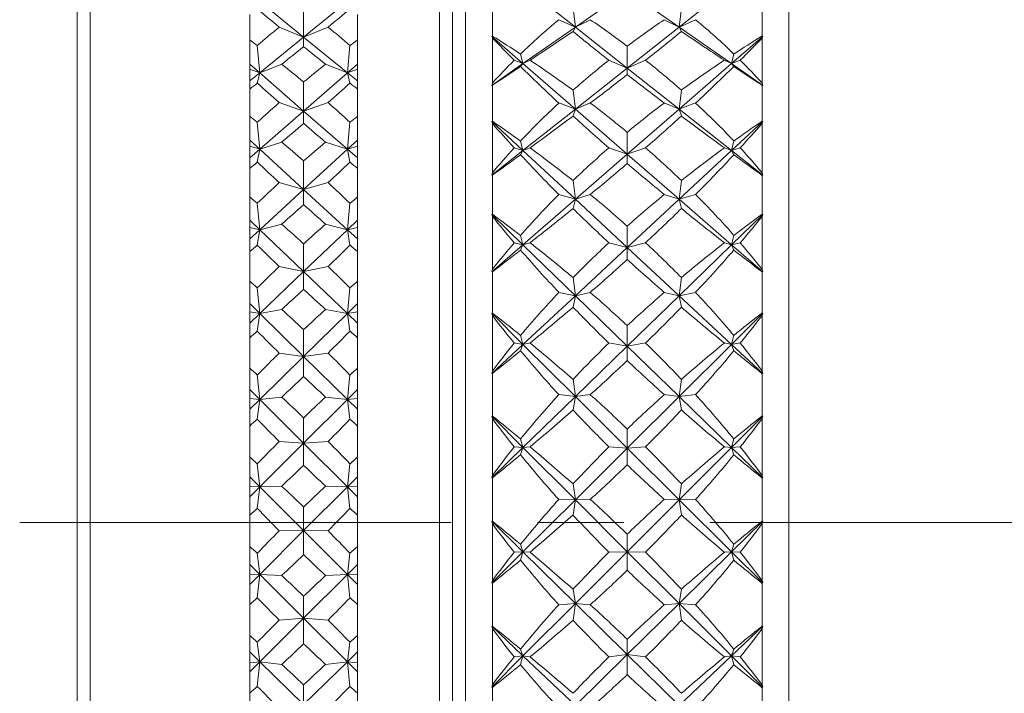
# Model space of a CAD drawing. Header units: inches. Extents: x 0.8 to 15.5, y 0.6 to 10.3.
# Tile 17 of 22: x 6.9 to 8, y 9.1 to 9.9. Entities that reach past the tile are written whole.
import ezdxf

# ---------------------------------------------------------------- set-up
doc = ezdxf.new("R2010")
doc.units = ezdxf.units.IN
doc.header["$MEASUREMENT"] = 0
doc.linetypes.add('CENTERX2', pattern=[0.8, 0.5, -0.1, 0.1, -0.1])
doc.layers.add('FORMAT', color=7, linetype='Continuous')

msp = doc.modelspace()

# ---------------------------------------------------------------- linework, layer by layer
at = {"color": 7, "linetype": 'Continuous', "lineweight": 15}
for p, q in [((7.7435, 10.2097), (7.7435, 8.4597)), ((7.3685, 8.491), (7.3685, 10.1785)), ((6.9335, 9.9597), (6.9335, 8.7097)), ((7.3385, 8.7097), (7.3385, 9.9597)), ((7.4351, 9.9568), (7.4959, 9.9088)), ((7.6161, 9.9088), (7.6769, 9.9568)), ((6.9185, 8.7247), (6.9185, 9.9447)), ((7.3535, 8.7247), (7.3535, 9.9447)), ((7.4959, 9.9088), (7.556, 9.9508)), ((7.556, 9.9508), (7.6161, 9.9088)), ((7.1302, 9.9387), (7.181, 9.8973)), ((7.2318, 9.9387), (7.181, 9.8973)), ((7.181, 9.8973), (7.181, 9.9313)), ((7.3998, 9.9359), (7.3998, 9.8985)), ((7.4959, 9.9088), (7.4932, 9.9307)), ((7.6161, 9.9088), (7.6188, 9.9307)), ((7.7123, 9.8985), (7.7123, 9.9359)), ((7.1185, 9.8941), (7.1185, 9.9235)), ((7.2435, 9.8941), (7.2435, 9.9235)), ((7.4959, 9.9088), (7.4768, 9.9174)), ((7.4959, 9.9088), (7.5132, 9.9174)), ((7.6161, 9.9088), (7.5988, 9.9174)), ((7.6161, 9.9088), (7.6352, 9.9174)), ((7.181, 9.8973), (7.1527, 9.9089)), ((7.181, 9.8973), (7.2093, 9.9089)), ((7.4351, 9.8665), (7.4959, 9.9088)), ((7.4959, 9.9088), (7.4932, 9.9039)), ((7.4959, 9.9088), (7.556, 9.8613)), ((7.556, 9.8613), (7.6161, 9.9088)), ((7.6161, 9.9088), (7.6188, 9.9039)), ((7.6161, 9.9088), (7.6769, 9.8665)), ((7.1185, 9.8941), (7.1185, 9.866)), ((7.1302, 9.8559), (7.181, 9.8973)), ((7.181, 9.8973), (7.181, 9.8861)), ((7.2318, 9.8559), (7.181, 9.8973)), ((7.2435, 9.8941), (7.2435, 9.866)), ((7.3998, 9.8985), (7.399, 9.8979)), ((7.399, 9.8979), (7.3998, 9.8963)), ((7.399, 9.8979), (7.4351, 9.8665)), ((7.3998, 9.8963), (7.3998, 9.8439)), ((7.6769, 9.8665), (7.713, 9.8979)), ((7.713, 9.8979), (7.7123, 9.8985)), ((7.7123, 9.8963), (7.713, 9.8979)), ((7.7123, 9.8439), (7.7123, 9.8963)), ((7.1273, 9.8876), (7.1302, 9.8559)), ((7.2318, 9.8559), (7.2347, 9.8876)), ((7.556, 9.8613), (7.556, 9.8868)), ((7.4351, 9.8665), (7.4324, 9.8777)), ((7.6769, 9.8665), (7.6796, 9.8777)), ((7.1185, 9.866), (7.1302, 9.8559)), ((7.1185, 9.866), (7.1185, 9.8601)), ((7.1302, 9.8559), (7.1185, 9.8601)), ((7.1185, 9.8601), (7.1185, 9.8464)), ((7.1302, 9.8559), (7.1556, 9.8659)), ((7.2064, 9.8659), (7.2318, 9.8559)), ((7.2435, 9.866), (7.2318, 9.8559)), ((7.2435, 9.8601), (7.2318, 9.8559)), ((7.2435, 9.866), (7.2435, 9.8601)), ((7.2435, 9.8601), (7.2435, 9.8464)), ((7.399, 9.8412), (7.4351, 9.8665)), ((7.4351, 9.8665), (7.4251, 9.8705)), ((7.4351, 9.8665), (7.4324, 9.8632)), ((7.4351, 9.8665), (7.4434, 9.8705)), ((7.4351, 9.8665), (7.4959, 9.8137)), ((7.4959, 9.8137), (7.556, 9.8613)), ((7.556, 9.8613), (7.5348, 9.8705)), ((7.556, 9.8613), (7.5772, 9.8705)), ((7.556, 9.8613), (7.556, 9.8538)), ((7.556, 9.8613), (7.6161, 9.8137)), ((7.6161, 9.8137), (7.6769, 9.8665)), ((7.6769, 9.8665), (7.6686, 9.8705)), ((7.6769, 9.8665), (7.6869, 9.8705)), ((7.6769, 9.8665), (7.6796, 9.8632)), ((7.6769, 9.8665), (7.713, 9.8412)), ((7.1185, 9.8464), (7.1302, 9.8559)), ((7.1273, 9.8438), (7.1302, 9.8559)), ((7.1302, 9.8559), (7.181, 9.8116)), ((7.2318, 9.8559), (7.181, 9.8116)), ((7.2318, 9.8559), (7.2347, 9.8438)), ((7.2435, 9.8464), (7.2318, 9.8559)), ((7.1185, 9.8464), (7.1185, 9.837)), ((7.1185, 9.8057), (7.1185, 9.837)), ((7.181, 9.8116), (7.181, 9.8454)), ((7.2435, 9.8464), (7.2435, 9.837)), ((7.2435, 9.8057), (7.2435, 9.837)), ((7.3998, 9.8439), (7.399, 9.8412)), ((7.399, 9.8412), (7.3998, 9.8416)), ((7.3998, 9.8416), (7.3998, 9.7998)), ((7.713, 9.8412), (7.7123, 9.8439)), ((7.7123, 9.7998), (7.7123, 9.8416)), ((7.7123, 9.8416), (7.713, 9.8412)), ((7.4959, 9.8137), (7.4932, 9.8358)), ((7.6161, 9.8137), (7.6188, 9.8358)), ((7.181, 9.8116), (7.1527, 9.8214)), ((7.181, 9.8116), (7.2093, 9.8214)), ((7.4959, 9.8137), (7.4768, 9.8209)), ((7.4959, 9.8137), (7.5132, 9.8209)), ((7.6161, 9.8137), (7.5988, 9.8209)), ((7.6161, 9.8137), (7.6352, 9.8209)), ((7.1185, 9.8057), (7.1185, 9.778)), ((7.1302, 9.7673), (7.181, 9.8116)), ((7.181, 9.8116), (7.181, 9.7971)), ((7.2318, 9.7673), (7.181, 9.8116)), ((7.2435, 9.8057), (7.2435, 9.778)), ((7.4351, 9.7657), (7.4959, 9.8137)), ((7.4959, 9.8137), (7.4932, 9.8059)), ((7.4959, 9.8137), (7.556, 9.7615)), ((7.556, 9.7615), (7.6161, 9.8137)), ((7.6161, 9.8137), (7.6188, 9.8059)), ((7.6161, 9.8137), (7.6769, 9.7657)), ((7.1273, 9.7987), (7.1302, 9.7673)), ((7.2318, 9.7673), (7.2347, 9.7987)), ((7.3998, 9.7998), (7.399, 9.7993)), ((7.399, 9.7993), (7.3998, 9.7974)), ((7.399, 9.7993), (7.4351, 9.7657)), ((7.3998, 9.7974), (7.3998, 9.7399)), ((7.6769, 9.7657), (7.713, 9.7993)), ((7.713, 9.7993), (7.7123, 9.7998)), ((7.7123, 9.7974), (7.713, 9.7993)), ((7.7123, 9.7399), (7.7123, 9.7974)), ((7.556, 9.7615), (7.556, 9.787)), ((7.1185, 9.778), (7.1302, 9.7673)), ((7.1185, 9.778), (7.1185, 9.7709)), ((7.1302, 9.7673), (7.1185, 9.7709)), ((7.1185, 9.7709), (7.1185, 9.7572)), ((7.1302, 9.7673), (7.1556, 9.7757)), ((7.2064, 9.7757), (7.2318, 9.7673)), ((7.2435, 9.778), (7.2318, 9.7673)), ((7.2435, 9.7709), (7.2318, 9.7673)), ((7.2435, 9.778), (7.2435, 9.7709)), ((7.2435, 9.7709), (7.2435, 9.7572)), ((7.4351, 9.7657), (7.4251, 9.769)), ((7.4351, 9.7657), (7.4324, 9.7769)), ((7.4351, 9.7657), (7.4434, 9.769)), ((7.556, 9.7615), (7.5348, 9.769)), ((7.556, 9.7615), (7.5772, 9.769)), ((7.6769, 9.7657), (7.6686, 9.769)), ((7.6769, 9.7657), (7.6796, 9.7769)), ((7.6769, 9.7657), (7.6869, 9.769)), ((7.1185, 9.7572), (7.1302, 9.7673)), ((7.1185, 9.7572), (7.1185, 9.7451)), ((7.1273, 9.7523), (7.1302, 9.7673)), ((7.1302, 9.7673), (7.181, 9.7207)), ((7.2318, 9.7673), (7.181, 9.7207)), ((7.2318, 9.7673), (7.2347, 9.7523)), ((7.2435, 9.7572), (7.2318, 9.7673)), ((7.2435, 9.7572), (7.2435, 9.7451)), ((7.399, 9.7371), (7.4351, 9.7657)), ((7.4351, 9.7657), (7.4324, 9.761)), ((7.4351, 9.7657), (7.4959, 9.7093)), ((7.4959, 9.7093), (7.556, 9.7615)), ((7.556, 9.7615), (7.556, 9.7507)), ((7.556, 9.7615), (7.6161, 9.7093)), ((7.6161, 9.7093), (7.6769, 9.7657)), ((7.6769, 9.7657), (7.6796, 9.761)), ((7.6769, 9.7657), (7.713, 9.7371)), ((7.181, 9.7207), (7.181, 9.754)), ((7.1185, 9.7121), (7.1185, 9.7451)), ((7.2435, 9.7121), (7.2435, 9.7451)), ((7.3998, 9.7399), (7.399, 9.7371)), ((7.399, 9.7371), (7.3998, 9.7374)), ((7.3998, 9.7374), (7.3998, 9.6922)), ((7.713, 9.7371), (7.7123, 9.7399)), ((7.7123, 9.6922), (7.7123, 9.7374)), ((7.7123, 9.7374), (7.713, 9.7371)), ((7.181, 9.7207), (7.1527, 9.7287)), ((7.181, 9.7207), (7.2093, 9.7287)), ((7.4959, 9.7093), (7.4932, 9.731)), ((7.6161, 9.7093), (7.6188, 9.731)), ((7.1185, 9.7121), (7.1185, 9.6852)), ((7.1302, 9.6741), (7.181, 9.7207)), ((7.181, 9.7207), (7.181, 9.7031)), ((7.2318, 9.6741), (7.181, 9.7207)), ((7.2435, 9.7121), (7.2435, 9.6852)), ((7.4959, 9.7093), (7.4768, 9.7149)), ((7.4959, 9.7093), (7.5132, 9.7149)), ((7.6161, 9.7093), (7.5988, 9.7149)), ((7.6161, 9.7093), (7.6352, 9.7149)), ((7.1302, 9.6741), (7.1273, 9.7048)), ((7.2347, 9.7048), (7.2318, 9.6741)), ((7.4351, 9.6566), (7.4959, 9.7093)), ((7.4959, 9.7093), (7.4932, 9.6986)), ((7.4959, 9.7093), (7.556, 9.6535)), ((7.556, 9.6535), (7.6161, 9.7093)), ((7.6161, 9.7093), (7.6188, 9.6986)), ((7.6161, 9.7093), (7.6769, 9.6566)), ((7.3998, 9.6922), (7.399, 9.6917)), ((7.399, 9.6917), (7.3998, 9.6895)), ((7.399, 9.6917), (7.4351, 9.6566)), ((7.3998, 9.6895), (7.3998, 9.628)), ((7.6769, 9.6566), (7.713, 9.6917)), ((7.713, 9.6917), (7.7123, 9.6922)), ((7.7123, 9.6895), (7.713, 9.6917)), ((7.7123, 9.628), (7.7123, 9.6895)), ((7.1185, 9.6852), (7.1302, 9.6741)), ((7.1185, 9.6852), (7.1185, 9.6768)), ((7.1556, 9.6806), (7.1302, 9.6741)), ((7.2318, 9.6741), (7.2064, 9.6806)), ((7.2435, 9.6852), (7.2318, 9.6741)), ((7.2435, 9.6852), (7.2435, 9.6768)), ((7.556, 9.6535), (7.556, 9.6783)), ((7.1185, 9.6768), (7.1302, 9.6741)), ((7.1185, 9.6768), (7.1185, 9.6634)), ((7.1185, 9.6634), (7.1302, 9.6741)), ((7.1302, 9.6741), (7.1273, 9.6562)), ((7.1302, 9.6741), (7.181, 9.6256)), ((7.2318, 9.6741), (7.181, 9.6256)), ((7.2318, 9.6741), (7.2435, 9.6768)), ((7.2347, 9.6562), (7.2318, 9.6741)), ((7.2435, 9.6634), (7.2318, 9.6741)), ((7.2435, 9.6768), (7.2435, 9.6634)), ((7.4351, 9.6566), (7.4324, 9.6675)), ((7.6769, 9.6566), (7.6796, 9.6675)), ((7.1185, 9.6634), (7.1185, 9.6487)), ((7.181, 9.6256), (7.181, 9.6579)), ((7.2435, 9.6634), (7.2435, 9.6487)), ((7.399, 9.6252), (7.4351, 9.6566)), ((7.4351, 9.6566), (7.4251, 9.659)), ((7.4351, 9.6566), (7.4324, 9.6505)), ((7.4351, 9.6566), (7.4434, 9.659)), ((7.4351, 9.6566), (7.4959, 9.5976)), ((7.556, 9.6535), (7.5348, 9.659)), ((7.556, 9.6535), (7.5772, 9.659)), ((7.6161, 9.5976), (7.6769, 9.6566)), ((7.6769, 9.6566), (7.6686, 9.659)), ((7.6769, 9.6566), (7.6869, 9.659)), ((7.6769, 9.6566), (7.6796, 9.6505)), ((7.6769, 9.6566), (7.713, 9.6252)), ((7.1185, 9.6143), (7.1185, 9.6487)), ((7.2435, 9.6143), (7.2435, 9.6487)), ((7.4959, 9.5976), (7.556, 9.6535)), ((7.556, 9.6535), (7.556, 9.6396)), ((7.556, 9.6535), (7.6161, 9.5976)), ((7.181, 9.6256), (7.1527, 9.6316)), ((7.181, 9.6256), (7.2093, 9.6316)), ((7.1302, 9.5771), (7.181, 9.6256)), ((7.2318, 9.5771), (7.181, 9.6256)), ((7.181, 9.6256), (7.181, 9.605)), ((7.3998, 9.628), (7.399, 9.6252)), ((7.399, 9.6252), (7.3998, 9.6253)), ((7.3998, 9.6253), (7.3998, 9.5775)), ((7.713, 9.6252), (7.7123, 9.628)), ((7.7123, 9.5775), (7.7123, 9.6253)), ((7.7123, 9.6253), (7.713, 9.6252)), ((7.1185, 9.6143), (7.1185, 9.5885)), ((7.2435, 9.6143), (7.2435, 9.5885)), ((7.4959, 9.5976), (7.4932, 9.6186)), ((7.6161, 9.5976), (7.6188, 9.6186)), ((7.1273, 9.6067), (7.1302, 9.5771)), ((7.2318, 9.5771), (7.2347, 9.6067)), ((7.4351, 9.5412), (7.4959, 9.5976)), ((7.4959, 9.5976), (7.4768, 9.6015)), ((7.4959, 9.5976), (7.4932, 9.5844)), ((7.4959, 9.5976), (7.5132, 9.6015)), ((7.4959, 9.5976), (7.556, 9.5392)), ((7.556, 9.5392), (7.6161, 9.5976)), ((7.6161, 9.5976), (7.5988, 9.6015)), ((7.6161, 9.5976), (7.6352, 9.6015)), ((7.6161, 9.5976), (7.6188, 9.5844)), ((7.6161, 9.5976), (7.6769, 9.5412)), ((7.1185, 9.5885), (7.1302, 9.5771)), ((7.1185, 9.5885), (7.1185, 9.5791)), ((7.2435, 9.5885), (7.2318, 9.5771)), ((7.2435, 9.5885), (7.2435, 9.5791)), ((7.1302, 9.5771), (7.1185, 9.5791)), ((7.1185, 9.5791), (7.1185, 9.5659)), ((7.1185, 9.5659), (7.1302, 9.5771)), ((7.1273, 9.5565), (7.1302, 9.5771)), ((7.1302, 9.5771), (7.1556, 9.5817)), ((7.1302, 9.5771), (7.181, 9.5272)), ((7.2318, 9.5771), (7.181, 9.5272)), ((7.2064, 9.5817), (7.2318, 9.5771)), ((7.2435, 9.5791), (7.2318, 9.5771)), ((7.2318, 9.5771), (7.2347, 9.5565)), ((7.2435, 9.5659), (7.2318, 9.5771)), ((7.2435, 9.5791), (7.2435, 9.5659)), ((7.3998, 9.5775), (7.399, 9.5772)), ((7.399, 9.5772), (7.3998, 9.5748)), ((7.399, 9.5772), (7.4351, 9.5412)), ((7.3998, 9.5748), (7.3998, 9.5105)), ((7.6769, 9.5412), (7.713, 9.5772)), ((7.713, 9.5772), (7.7123, 9.5775)), ((7.7123, 9.5748), (7.713, 9.5772)), ((7.7123, 9.5105), (7.7123, 9.5748)), ((7.1185, 9.5659), (7.1185, 9.5488)), ((7.2435, 9.5659), (7.2435, 9.5488)), ((7.556, 9.5392), (7.556, 9.563)), ((7.181, 9.5272), (7.181, 9.5583)), ((7.4351, 9.5412), (7.4324, 9.5517)), ((7.6769, 9.5412), (7.6796, 9.5517)), ((7.1185, 9.5135), (7.1185, 9.5488)), ((7.2435, 9.5135), (7.2435, 9.5488)), ((7.399, 9.5076), (7.4351, 9.5412)), ((7.4351, 9.5412), (7.4251, 9.5428)), ((7.4351, 9.5412), (7.4324, 9.5338)), ((7.4351, 9.5412), (7.4434, 9.5428)), ((7.4351, 9.5412), (7.4959, 9.4808)), ((7.556, 9.5392), (7.5348, 9.5428)), ((7.556, 9.5392), (7.5772, 9.5428)), ((7.6161, 9.4808), (7.6769, 9.5412)), ((7.6769, 9.5412), (7.6686, 9.5428)), ((7.6769, 9.5412), (7.6869, 9.5428)), ((7.6769, 9.5412), (7.6796, 9.5338)), ((7.6769, 9.5412), (7.713, 9.5076)), ((7.181, 9.5272), (7.1527, 9.5312)), ((7.181, 9.5272), (7.2093, 9.5312)), ((7.4959, 9.4808), (7.556, 9.5392)), ((7.556, 9.5392), (7.556, 9.5224)), ((7.556, 9.5392), (7.6161, 9.4808)), ((7.1302, 9.4774), (7.181, 9.5272)), ((7.2318, 9.4774), (7.181, 9.5272)), ((7.181, 9.5272), (7.181, 9.504)), ((7.1185, 9.5135), (7.1185, 9.489)), ((7.1273, 9.5058), (7.1302, 9.4774)), ((7.2318, 9.4774), (7.2347, 9.5058)), ((7.2435, 9.5135), (7.2435, 9.489)), ((7.3998, 9.5105), (7.399, 9.5076)), ((7.399, 9.5076), (7.3998, 9.5076)), ((7.3998, 9.5076), (7.3998, 9.4582)), ((7.713, 9.5076), (7.7123, 9.5105)), ((7.7123, 9.4582), (7.7123, 9.5076)), ((7.7123, 9.5076), (7.713, 9.5076)), ((7.4959, 9.4808), (7.4932, 9.5007)), ((7.6161, 9.4808), (7.6188, 9.5007)), ((7.1185, 9.489), (7.1302, 9.4774)), ((7.1185, 9.489), (7.1185, 9.4786)), ((7.2435, 9.489), (7.2318, 9.4774)), ((7.2435, 9.489), (7.2435, 9.4786)), ((7.4959, 9.4808), (7.4768, 9.483)), ((7.4959, 9.4808), (7.5132, 9.483)), ((7.6161, 9.4808), (7.5988, 9.483)), ((7.6161, 9.4808), (7.6352, 9.483)), ((7.1302, 9.4774), (7.1185, 9.4786)), ((7.1185, 9.4786), (7.1185, 9.466)), ((7.1185, 9.466), (7.1302, 9.4774)), ((7.1273, 9.4545), (7.1302, 9.4774)), ((7.1302, 9.4774), (7.1556, 9.4802)), ((7.1302, 9.4774), (7.181, 9.4268)), ((7.2318, 9.4774), (7.181, 9.4268)), ((7.2064, 9.4802), (7.2318, 9.4774)), ((7.2435, 9.4786), (7.2318, 9.4774)), ((7.2318, 9.4774), (7.2347, 9.4545)), ((7.2435, 9.466), (7.2318, 9.4774)), ((7.2435, 9.4786), (7.2435, 9.466)), ((7.4351, 9.4218), (7.4959, 9.4808)), ((7.4959, 9.4808), (7.4932, 9.4652)), ((7.4959, 9.4808), (7.556, 9.421)), ((7.556, 9.421), (7.6161, 9.4808)), ((7.6161, 9.4808), (7.6188, 9.4652)), ((7.6161, 9.4808), (7.6769, 9.4218)), ((7.1185, 9.466), (7.1185, 9.4466)), ((7.2435, 9.466), (7.2435, 9.4466)), ((7.181, 9.4268), (7.181, 9.4563)), ((7.3998, 9.4582), (7.399, 9.4579)), ((7.399, 9.4579), (7.3998, 9.4553)), ((7.399, 9.4579), (7.4351, 9.4218)), ((7.3998, 9.4553), (7.3998, 9.3895)), ((7.6769, 9.4218), (7.713, 9.4579)), ((7.713, 9.4579), (7.7123, 9.4582)), ((7.7123, 9.4553), (7.713, 9.4579)), ((7.7123, 9.3895), (7.7123, 9.4553)), ((7.1185, 9.4108), (7.1185, 9.4466)), ((7.2435, 9.4108), (7.2435, 9.4466)), ((7.556, 9.421), (7.556, 9.4432)), ((7.1302, 9.3762), (7.181, 9.4268)), ((7.181, 9.4268), (7.1527, 9.4287)), ((7.181, 9.4268), (7.2093, 9.4287)), ((7.2318, 9.3762), (7.181, 9.4268)), ((7.181, 9.4268), (7.181, 9.4011)), ((7.4351, 9.4218), (7.4324, 9.4316)), ((7.6769, 9.4218), (7.6796, 9.4316)), ((7.399, 9.3867), (7.4351, 9.4218)), ((7.4351, 9.4218), (7.4251, 9.4225)), ((7.4351, 9.4218), (7.4324, 9.4133)), ((7.4351, 9.4218), (7.4434, 9.4225)), ((7.4351, 9.4218), (7.4959, 9.3611)), ((7.4959, 9.3611), (7.556, 9.421)), ((7.556, 9.421), (7.5348, 9.4225)), ((7.556, 9.421), (7.5772, 9.4225)), ((7.556, 9.421), (7.556, 9.4017)), ((7.556, 9.421), (7.6161, 9.3611)), ((7.6161, 9.3611), (7.6769, 9.4218)), ((7.6769, 9.4218), (7.6686, 9.4225)), ((7.6769, 9.4218), (7.6869, 9.4225)), ((7.6769, 9.4218), (7.6796, 9.4133)), ((7.6769, 9.4218), (7.713, 9.3867)), ((7.1185, 9.4108), (7.1185, 9.3879)), ((7.2435, 9.4108), (7.2435, 9.3879)), ((7.1273, 9.4029), (7.1302, 9.3762)), ((7.2318, 9.3762), (7.2347, 9.4029)), ((7.1185, 9.3879), (7.1302, 9.3762)), ((7.1185, 9.3879), (7.1185, 9.3765)), ((7.2435, 9.3879), (7.2318, 9.3762)), ((7.2435, 9.3879), (7.2435, 9.3765)), ((7.3998, 9.3895), (7.399, 9.3867)), ((7.399, 9.3867), (7.3998, 9.3866)), ((7.3998, 9.3866), (7.3998, 9.3364)), ((7.713, 9.3867), (7.7123, 9.3895)), ((7.7123, 9.3866), (7.713, 9.3867)), ((7.7123, 9.3364), (7.7123, 9.3866)), ((7.1302, 9.3762), (7.1185, 9.3765)), ((7.1185, 9.3765), (7.1185, 9.3646)), ((7.1185, 9.3646), (7.1302, 9.3762)), ((7.1273, 9.3511), (7.1302, 9.3762)), ((7.1302, 9.3762), (7.1556, 9.377)), ((7.1302, 9.3762), (7.181, 9.3254)), ((7.2318, 9.3762), (7.181, 9.3254)), ((7.2064, 9.377), (7.2318, 9.3762)), ((7.2435, 9.3765), (7.2318, 9.3762)), ((7.2318, 9.3762), (7.2347, 9.3511)), ((7.2435, 9.3646), (7.2318, 9.3762)), ((7.2435, 9.3765), (7.2435, 9.3646)), ((7.4959, 9.3611), (7.4932, 9.3795)), ((7.6161, 9.3611), (7.6188, 9.3795)), ((7.1185, 9.3646), (7.1185, 9.3432)), ((7.2435, 9.3646), (7.2435, 9.3432)), ((7.4351, 9.3007), (7.4959, 9.3611)), ((7.4959, 9.3611), (7.4768, 9.3615)), ((7.4959, 9.3611), (7.4932, 9.3435)), ((7.4959, 9.3611), (7.5132, 9.3615)), ((7.4959, 9.3611), (7.556, 9.301)), ((7.556, 9.301), (7.6161, 9.3611)), ((7.6161, 9.3611), (7.5988, 9.3615)), ((7.6161, 9.3611), (7.6352, 9.3615)), ((7.6161, 9.3611), (7.6769, 9.3007)), ((7.6161, 9.3611), (7.6188, 9.3435)), ((7.181, 9.3254), (7.181, 9.3529)), ((7.1185, 9.3072), (7.1185, 9.3432)), ((7.2435, 9.3072), (7.2435, 9.3432)), ((7.3998, 9.3364), (7.399, 9.3363)), ((7.399, 9.3363), (7.3998, 9.3335)), ((7.399, 9.3363), (7.4351, 9.3007)), ((7.6769, 9.3007), (7.713, 9.3363)), ((7.713, 9.3363), (7.7123, 9.3364)), ((7.7123, 9.3335), (7.713, 9.3363)), ((7.1302, 9.2745), (7.181, 9.3254)), ((7.181, 9.3254), (7.1527, 9.3252)), ((7.2318, 9.2745), (7.181, 9.3254)), ((7.181, 9.3254), (7.2093, 9.3252)), ((7.181, 9.3254), (7.181, 9.2975)), ((7.3998, 9.3335), (7.3998, 9.2674)), ((7.7123, 9.2674), (7.7123, 9.3335)), ((7.556, 9.301), (7.556, 9.3213)), ((7.1185, 9.3072), (7.1185, 9.2861)), ((7.2435, 9.3072), (7.2435, 9.2861)), ((7.399, 9.2647), (7.4351, 9.3007)), ((7.4351, 9.3007), (7.4251, 9.3004)), ((7.4351, 9.3007), (7.4324, 9.3096)), ((7.4351, 9.3007), (7.4324, 9.2913)), ((7.4351, 9.3007), (7.4434, 9.3004)), ((7.4351, 9.3007), (7.4959, 9.2409)), ((7.4959, 9.2409), (7.556, 9.301)), ((7.556, 9.301), (7.5348, 9.3004)), ((7.556, 9.301), (7.5772, 9.3004)), ((7.556, 9.301), (7.6161, 9.2409)), ((7.556, 9.301), (7.556, 9.2796)), ((7.6161, 9.2409), (7.6769, 9.3007)), ((7.6769, 9.3007), (7.6686, 9.3004)), ((7.6769, 9.3007), (7.6796, 9.3096)), ((7.6769, 9.3007), (7.6869, 9.3004)), ((7.6769, 9.3007), (7.713, 9.2647)), ((7.6769, 9.3007), (7.6796, 9.2913)), ((7.1273, 9.2993), (7.1302, 9.2745)), ((7.2318, 9.2745), (7.2347, 9.2993)), ((7.1185, 9.2861), (7.1302, 9.2745)), ((7.1185, 9.2861), (7.1185, 9.2741)), ((7.2435, 9.2861), (7.2318, 9.2745)), ((7.2435, 9.2861), (7.2435, 9.2741)), ((7.1185, 9.2629), (7.1302, 9.2745)), ((7.1302, 9.2745), (7.1185, 9.2741)), ((7.1185, 9.2741), (7.1185, 9.2629)), ((7.1273, 9.2475), (7.1302, 9.2745)), ((7.1302, 9.2745), (7.181, 9.224)), ((7.1302, 9.2745), (7.1556, 9.2734)), ((7.2318, 9.2745), (7.181, 9.224)), ((7.2064, 9.2734), (7.2318, 9.2745)), ((7.2318, 9.2745), (7.2347, 9.2475)), ((7.2435, 9.2629), (7.2318, 9.2745)), ((7.2435, 9.2741), (7.2318, 9.2745)), ((7.2435, 9.2741), (7.2435, 9.2629)), ((7.3998, 9.2674), (7.399, 9.2647)), ((7.713, 9.2647), (7.7123, 9.2674)), ((7.1185, 9.2629), (7.1185, 9.2397)), ((7.2435, 9.2629), (7.2435, 9.2397)), ((7.399, 9.2647), (7.3998, 9.2645)), ((7.3998, 9.2645), (7.3998, 9.2146)), ((7.4959, 9.2409), (7.4932, 9.2574)), ((7.6161, 9.2409), (7.6188, 9.2574)), ((7.7123, 9.2645), (7.713, 9.2647)), ((7.7123, 9.2146), (7.7123, 9.2645)), ((7.181, 9.224), (7.181, 9.2494)), ((7.1185, 9.2039), (7.1185, 9.2397)), ((7.2435, 9.2039), (7.2435, 9.2397)), ((7.4351, 9.1803), (7.4959, 9.2409)), ((7.4959, 9.2409), (7.4768, 9.2395)), ((7.4959, 9.2409), (7.4932, 9.2217)), ((7.4959, 9.2409), (7.5132, 9.2395)), ((7.4959, 9.2409), (7.556, 9.1818)), ((7.556, 9.1818), (7.6161, 9.2409)), ((7.6161, 9.2409), (7.5988, 9.2395)), ((7.6161, 9.2409), (7.6352, 9.2395)), ((7.6161, 9.2409), (7.6769, 9.1803)), ((7.6161, 9.2409), (7.6188, 9.2217)), ((7.1302, 9.1735), (7.181, 9.224)), ((7.181, 9.224), (7.1527, 9.2218)), ((7.2318, 9.1735), (7.181, 9.224)), ((7.181, 9.224), (7.2093, 9.2218)), ((7.181, 9.224), (7.181, 9.1942)), ((7.3998, 9.2146), (7.399, 9.2146)), ((7.399, 9.2146), (7.3998, 9.2118)), ((7.399, 9.2146), (7.4351, 9.1803)), ((7.3998, 9.2118), (7.3998, 9.1466)), ((7.6769, 9.1803), (7.713, 9.2146)), ((7.7123, 9.2118), (7.713, 9.2146)), ((7.713, 9.2146), (7.7123, 9.2146)), ((7.7123, 9.1466), (7.7123, 9.2118)), ((7.1185, 9.2039), (7.1185, 9.1849)), ((7.2435, 9.2039), (7.2435, 9.1849)), ((7.556, 9.1818), (7.556, 9.1997)), ((7.1273, 9.1961), (7.1302, 9.1735)), ((7.2318, 9.1735), (7.2347, 9.1961)), ((7.4351, 9.1803), (7.4324, 9.1881)), ((7.6769, 9.1803), (7.6796, 9.1881)), ((7.1185, 9.1849), (7.1302, 9.1735)), ((7.1185, 9.1849), (7.1185, 9.1722)), ((7.2435, 9.1849), (7.2318, 9.1735)), ((7.2435, 9.1849), (7.2435, 9.1722)), ((7.399, 9.1441), (7.4351, 9.1803)), ((7.4351, 9.1803), (7.4251, 9.1791)), ((7.4351, 9.1803), (7.4324, 9.1701)), ((7.4351, 9.1803), (7.4434, 9.1791)), ((7.4351, 9.1803), (7.4959, 9.1226)), ((7.4959, 9.1226), (7.556, 9.1818)), ((7.556, 9.1818), (7.5348, 9.1791)), ((7.556, 9.1818), (7.5772, 9.1791)), ((7.556, 9.1818), (7.6161, 9.1226)), ((7.556, 9.1818), (7.556, 9.1586)), ((7.6161, 9.1226), (7.6769, 9.1803)), ((7.6769, 9.1803), (7.6686, 9.1791)), ((7.6769, 9.1803), (7.6869, 9.1791)), ((7.6769, 9.1803), (7.713, 9.1441)), ((7.6769, 9.1803), (7.6796, 9.1701)), ((7.1185, 9.1619), (7.1302, 9.1735)), ((7.1302, 9.1735), (7.1185, 9.1722)), ((7.1185, 9.1722), (7.1185, 9.1619)), ((7.1273, 9.1449), (7.1302, 9.1735)), ((7.1302, 9.1735), (7.181, 9.1239)), ((7.1302, 9.1735), (7.1556, 9.1704)), ((7.2318, 9.1735), (7.181, 9.1239)), ((7.2064, 9.1704), (7.2318, 9.1735)), ((7.2318, 9.1735), (7.2347, 9.1449)), ((7.2435, 9.1619), (7.2318, 9.1735)), ((7.2435, 9.1722), (7.2318, 9.1735)), ((7.2435, 9.1722), (7.2435, 9.1619)), ((7.1185, 9.1619), (7.1185, 9.1372)), ((7.2435, 9.1619), (7.2435, 9.1372)), ((7.181, 9.1239), (7.181, 9.1467)), ((7.3998, 9.1466), (7.399, 9.1441)), ((7.399, 9.1441), (7.3998, 9.1438)), ((7.3998, 9.1438), (7.3998, 9.0952)), ((7.713, 9.1441), (7.7123, 9.1466)), ((7.7123, 9.1438), (7.713, 9.1441)), ((7.7123, 9.0952), (7.7123, 9.1438)), ((7.1185, 9.102), (7.1185, 9.1372)), ((7.2435, 9.102), (7.2435, 9.1372))]:
    msp.add_line(p, q, dxfattribs=at)
for centre, major_axis, ratio, start_param, end_param in [((8.5528, 9.3347), (1.709, -0.958), 0.146089, 3.812608, 3.838781), ((5.8092, 9.3347), (1.709, 0.958), 0.146089, 5.585997, 5.61217), ((8.7722, 9.3347), (1.51, -0.2324), 0.558665, 2.681705, 2.741013), ((6.3398, 9.3347), (1.5152, 0.0569), 0.576263, 0.617685, 0.663654), ((8.7722, 9.3347), (1.5152, -0.0569), 0.576263, 2.477938, 2.523907), ((6.3398, 9.3347), (1.51, 0.2324), 0.558665, 0.40058, 0.459887), ((8.5528, 9.3347), (1.7147, -0.0047), 0.577344, 2.527706, 2.553879), ((5.8092, 9.3347), (1.7147, 0.0047), 0.577344, 0.587713, 0.613887), ((5.8092, 9.3347), (1.7126, -0.1492), 0.571464, 0.743767, 0.75174), ((8.5528, 9.3347), (1.7126, 0.1492), 0.571464, 2.389853, 2.397826), ((6.3398, 9.3347), (1.5139, -0.1251), 0.572061, 0.812831, 0.843456), ((8.7722, 9.3347), (1.5074, -0.8271), 0.189441, 3.683172, 3.721016), ((6.3398, 9.3347), (1.5144, 0.8689), 0.067918, 5.489129, 5.53839), ((8.7722, 9.3347), (1.5116, -0.8531), 0.128563, 3.780247, 3.829508), ((6.3398, 9.3347), (1.5116, 0.8531), 0.128563, 5.59527, 5.644531), ((8.7722, 9.3347), (1.5144, -0.8689), 0.067918, 3.886388, 3.935649), ((8.7722, 9.3347), (1.5139, 0.1251), 0.572061, 2.298136, 2.328762), ((6.3398, 9.3347), (1.5074, 0.8271), 0.189441, 5.703762, 5.741606), ((5.8092, 9.3347), (1.709, 0.958), 0.146089, 5.533637, 5.557978), ((8.5528, 9.3347), (1.709, -0.958), 0.146089, 3.8668, 3.891141), ((5.8092, 9.3347), (1.7126, -0.1492), 0.571464, 0.693239, 0.717581), ((8.5528, 9.3347), (1.7126, 0.1492), 0.571464, 2.424012, 2.448353), ((8.7722, 9.3347), (1.51, -0.2324), 0.558665, 2.751519, 2.789363), ((6.3398, 9.3347), (1.5144, 0.8689), 0.067918, 5.447998, 5.478623), ((8.7722, 9.3347), (1.5074, -0.8271), 0.189441, 3.731522, 3.790829), ((6.3398, 9.3347), (1.5139, -0.1251), 0.572061, 0.753064, 0.802325), ((8.7722, 9.3347), (1.5152, -0.0569), 0.576263, 2.547751, 2.597012), ((6.3398, 9.3347), (1.5152, 0.0569), 0.576263, 0.54458, 0.593841), ((8.7722, 9.3347), (1.5139, 0.1251), 0.572061, 2.339267, 2.388528), ((6.3398, 9.3347), (1.5074, 0.8271), 0.189441, 5.633949, 5.693256), ((8.7722, 9.3347), (1.5144, -0.8689), 0.067918, 3.946155, 3.97678), ((6.3398, 9.3347), (1.51, 0.2324), 0.558665, 0.35223, 0.390074), ((6.3398, 9.3347), (1.5116, 0.8531), 0.128563, 5.525457, 5.571426), ((8.7722, 9.3347), (1.5116, -0.8531), 0.128563, 3.853352, 3.899321), ((5.8092, 9.3347), (1.709, 0.958), 0.146089, 5.499477, 5.50745), ((8.5528, 9.3347), (1.7053, -0.9344), 0.191777, 3.835597, 3.86177), ((5.8092, 9.3347), (1.7053, 0.9344), 0.191777, 5.563008, 5.589181), ((8.5528, 9.3347), (1.709, -0.958), 0.146089, 3.917328, 3.925301), ((8.5528, 9.3347), (1.7126, 0.1492), 0.571464, 2.476372, 2.502545), ((5.8092, 9.3347), (1.7126, -0.1492), 0.571464, 0.639047, 0.665221), ((8.7722, 9.3347), (1.5152, -0.0569), 0.576263, 2.617565, 2.676872), ((6.3398, 9.3347), (1.5139, -0.1251), 0.572061, 0.686543, 0.732512), ((8.7722, 9.3347), (1.5139, 0.1251), 0.572061, 2.409081, 2.45505), ((6.3398, 9.3347), (1.5152, 0.0569), 0.576263, 0.464721, 0.524028), ((5.8092, 9.3347), (1.707, -0.2938), 0.553843, 0.789057, 0.79703), ((8.5528, 9.3347), (1.707, 0.2938), 0.553843, 2.344562, 2.352535), ((6.3398, 9.3347), (1.5116, 0.8531), 0.128563, 5.455644, 5.504905), ((8.7722, 9.3347), (1.5074, -0.8271), 0.189441, 3.811381, 3.860642), ((6.3398, 9.3347), (1.5074, 0.8271), 0.189441, 5.564136, 5.613397), ((8.7722, 9.3347), (1.5116, -0.8531), 0.128563, 3.919873, 3.969134), ((5.8092, 9.3347), (1.7053, 0.9344), 0.191777, 5.510648, 5.534989), ((8.5528, 9.3347), (1.7053, -0.9344), 0.191777, 3.889788, 3.91413), ((6.3398, 9.3347), (1.507, -0.2934), 0.547009, 0.871695, 0.902321), ((8.7722, 9.3347), (1.5026, -0.7899), 0.250517, 3.710544, 3.748388), ((8.7722, 9.3347), (1.507, 0.2934), 0.547009, 2.239272, 2.269897), ((6.3398, 9.3347), (1.5026, 0.7899), 0.250517, 5.67639, 5.714234), ((5.8092, 9.3347), (1.707, -0.2938), 0.553843, 0.738529, 0.762871), ((8.5528, 9.3347), (1.707, 0.2938), 0.553843, 2.378722, 2.403063), ((8.7722, 9.3347), (1.5152, -0.0569), 0.576263, 2.687378, 2.725222), ((6.3398, 9.3347), (1.507, -0.2934), 0.547009, 0.811929, 0.86119), ((8.7722, 9.3347), (1.5139, 0.1251), 0.572061, 2.478894, 2.528155), ((6.3398, 9.3347), (1.5139, -0.1251), 0.572061, 0.613438, 0.662699), ((8.7722, 9.3347), (1.507, 0.2934), 0.547009, 2.280403, 2.329664), ((6.3398, 9.3347), (1.5152, 0.0569), 0.576263, 0.416371, 0.454215), ((6.3398, 9.3347), (1.5116, 0.8531), 0.128563, 5.414513, 5.445138), ((8.7722, 9.3347), (1.5026, -0.7899), 0.250517, 3.758894, 3.818201), ((6.3398, 9.3347), (1.5026, 0.7899), 0.250517, 5.606577, 5.665884), ((8.7722, 9.3347), (1.5116, -0.8531), 0.128563, 3.97964, 4.010265), ((5.8092, 9.3347), (1.7053, 0.9344), 0.191777, 5.476489, 5.484462), ((8.5528, 9.3347), (1.7012, -0.9037), 0.237578, 3.856443, 3.882616), ((5.8092, 9.3347), (1.7012, 0.9037), 0.237578, 5.542162, 5.568335), ((8.5528, 9.3347), (1.7053, -0.9344), 0.191777, 3.940316, 3.948289), ((6.3398, 9.3347), (1.5074, 0.8271), 0.189441, 5.494322, 5.540292), ((8.7722, 9.3347), (1.5074, -0.8271), 0.189441, 3.884486, 3.930455), ((8.5528, 9.3347), (1.707, 0.2938), 0.553843, 2.431082, 2.457255), ((5.8092, 9.3347), (1.707, -0.2938), 0.553843, 0.684338, 0.710511), ((5.8092, 9.3347), (1.7002, -0.4227), 0.526533, 0.824189, 0.832162), ((8.5528, 9.3347), (1.7002, 0.4227), 0.526533, 2.309431, 2.317404), ((8.7722, 9.3347), (1.5139, 0.1251), 0.572061, 2.548707, 2.608014), ((6.3398, 9.3347), (1.507, -0.2934), 0.547009, 0.745407, 0.791376), ((8.7722, 9.3347), (1.507, 0.2934), 0.547009, 2.350216, 2.396185), ((6.3398, 9.3347), (1.5139, -0.1251), 0.572061, 0.533578, 0.592886), ((5.8092, 9.3347), (1.7012, 0.9037), 0.237578, 5.489802, 5.514143), ((8.5528, 9.3347), (1.7012, -0.9037), 0.237578, 3.910635, 3.934976), ((6.3398, 9.3347), (1.4994, -0.4359), 0.505994, 0.911665, 0.94229), ((8.7722, 9.3347), (1.4979, -0.7402), 0.311544, 3.732349, 3.770193), ((6.3398, 9.3347), (1.5074, 0.8271), 0.189441, 5.424509, 5.47377), ((8.7722, 9.3347), (1.5026, -0.7899), 0.250517, 3.838754, 3.888014), ((6.3398, 9.3347), (1.5026, 0.7899), 0.250517, 5.536763, 5.586024), ((8.7722, 9.3347), (1.5074, -0.8271), 0.189441, 3.951008, 4.000269), ((8.7722, 9.3347), (1.4994, 0.4359), 0.505994, 2.199302, 2.229927), ((6.3398, 9.3347), (1.4979, 0.7402), 0.311544, 5.654585, 5.692429), ((5.8092, 9.3347), (1.7002, -0.4227), 0.526533, 0.773661, 0.798002), ((8.5528, 9.3347), (1.7002, 0.4227), 0.526533, 2.343591, 2.367932), ((5.8092, 9.3347), (1.7012, 0.9037), 0.237578, 5.455643, 5.463616), ((8.5528, 9.3347), (1.6971, -0.8653), 0.283402, 3.874407, 3.90058), ((5.8092, 9.3347), (1.6971, 0.8653), 0.283402, 5.524198, 5.550371), ((8.5528, 9.3347), (1.7012, -0.9037), 0.237578, 3.961162, 3.969135), ((8.7722, 9.3347), (1.5139, 0.1251), 0.572061, 2.61852, 2.656364), ((6.3398, 9.3347), (1.4994, -0.4359), 0.505994, 0.851899, 0.901159), ((8.7722, 9.3347), (1.507, 0.2934), 0.547009, 2.420029, 2.46929), ((6.3398, 9.3347), (1.507, -0.2934), 0.547009, 0.672302, 0.721563), ((8.7722, 9.3347), (1.4994, 0.4359), 0.505994, 2.240433, 2.289694), ((6.3398, 9.3347), (1.5139, -0.1251), 0.572061, 0.485229, 0.523073), ((6.3398, 9.3347), (1.5074, 0.8271), 0.189441, 5.383378, 5.414004), ((8.7722, 9.3347), (1.4979, -0.7402), 0.311544, 3.780699, 3.840006), ((6.3398, 9.3347), (1.4979, 0.7402), 0.311544, 5.584772, 5.644079), ((8.7722, 9.3347), (1.5074, -0.8271), 0.189441, 4.010774, 4.0414), ((8.5528, 9.3347), (1.7002, 0.4227), 0.526533, 2.39595, 2.422124), ((5.8092, 9.3347), (1.7002, -0.4227), 0.526533, 0.719469, 0.745642), ((6.3398, 9.3347), (1.5026, 0.7899), 0.250517, 5.46695, 5.51292), ((8.7722, 9.3347), (1.5026, -0.7899), 0.250517, 3.911858, 3.957828), ((5.8092, 9.3347), (1.6945, -0.5338), 0.492043, 0.847804, 0.855777), ((8.5528, 9.3347), (1.6945, 0.5338), 0.492043, 2.285816, 2.293789), ((5.8092, 9.3347), (1.6971, 0.8653), 0.283402, 5.471838, 5.49618), ((8.5528, 9.3347), (1.6971, -0.8653), 0.283402, 3.928598, 3.95294), ((8.7722, 9.3347), (1.507, 0.2934), 0.547009, 2.489842, 2.54915), ((6.3398, 9.3347), (1.4994, -0.4359), 0.505994, 0.785377, 0.831346), ((8.7722, 9.3347), (1.4994, 0.4359), 0.505994, 2.310246, 2.356216), ((6.3398, 9.3347), (1.507, -0.2934), 0.547009, 0.592443, 0.65175), ((5.8092, 9.3347), (1.6945, -0.5338), 0.492043, 0.797276, 0.821618), ((8.5528, 9.3347), (1.6945, 0.5338), 0.492043, 2.319975, 2.344316), ((6.3398, 9.3347), (1.4947, -0.551), 0.454769, 0.931708, 0.962333), ((8.7722, 9.3347), (1.4946, -0.6758), 0.371898, 3.746202, 3.784046), ((6.3398, 9.3347), (1.5026, 0.7899), 0.250517, 5.397137, 5.446398), ((8.7722, 9.3347), (1.4979, -0.7402), 0.311544, 3.860558, 3.909819), ((6.3398, 9.3347), (1.4979, 0.7402), 0.311544, 5.514959, 5.56422), ((8.7722, 9.3347), (1.5026, -0.7899), 0.250517, 3.97838, 4.027641), ((8.7722, 9.3347), (1.4947, 0.551), 0.454769, 2.17926, 2.209885), ((6.3398, 9.3347), (1.4946, 0.6758), 0.371898, 5.640732, 5.678576), ((5.8092, 9.3347), (1.6971, 0.8653), 0.283402, 5.437679, 5.445652), ((8.5528, 9.3347), (1.6935, -0.8183), 0.329053, 3.888578, 3.914752), ((5.8092, 9.3347), (1.6935, 0.8183), 0.329053, 5.510026, 5.5362), ((8.5528, 9.3347), (1.6971, -0.8653), 0.283402, 3.979126, 3.987099), ((8.7722, 9.3347), (1.507, 0.2934), 0.547009, 2.559656, 2.5975), ((6.3398, 9.3347), (1.4947, -0.551), 0.454769, 0.871941, 0.921202), ((8.7722, 9.3347), (1.4994, 0.4359), 0.505994, 2.38006, 2.42932), ((6.3398, 9.3347), (1.4994, -0.4359), 0.505994, 0.712272, 0.761533), ((8.7722, 9.3347), (1.4947, 0.551), 0.454769, 2.220391, 2.269652), ((6.3398, 9.3347), (1.507, -0.2934), 0.547009, 0.544093, 0.581937), ((8.5528, 9.3347), (1.6945, 0.5338), 0.492043, 2.372335, 2.398508), ((5.8092, 9.3347), (1.6945, -0.5338), 0.492043, 0.743084, 0.769258), ((6.3398, 9.3347), (1.5026, 0.7899), 0.250517, 5.356006, 5.386631), ((8.7722, 9.3347), (1.4946, -0.6758), 0.371898, 3.794551, 3.853859), ((6.3398, 9.3347), (1.4946, 0.6758), 0.371898, 5.570919, 5.630227), ((8.7722, 9.3347), (1.5026, -0.7899), 0.250517, 4.038147, 4.068772), ((6.3398, 9.3347), (1.4979, 0.7402), 0.311544, 5.445146, 5.491115), ((8.7722, 9.3347), (1.4979, -0.7402), 0.311544, 3.933663, 3.979632), ((5.8092, 9.3347), (1.691, -0.6278), 0.45267, 0.860531, 0.868504), ((8.5528, 9.3347), (1.691, 0.6278), 0.45267, 2.273089, 2.281062), ((5.8092, 9.3347), (1.6935, 0.8183), 0.329053, 5.457666, 5.482008), ((8.5528, 9.3347), (1.6935, -0.8183), 0.329053, 3.94277, 3.967112), ((8.7722, 9.3347), (1.4994, 0.4359), 0.505994, 2.449873, 2.50918), ((6.3398, 9.3347), (1.4947, -0.551), 0.454769, 0.80542, 0.851389), ((8.7722, 9.3347), (1.4947, 0.551), 0.454769, 2.290204, 2.336173), ((6.3398, 9.3347), (1.4994, -0.4359), 0.505994, 0.632413, 0.69172), ((5.8092, 9.3347), (1.691, -0.6278), 0.45267, 0.810003, 0.834344), ((8.5528, 9.3347), (1.691, 0.6278), 0.45267, 2.307248, 2.33159), ((6.3398, 9.3347), (1.4979, 0.7402), 0.311544, 5.375332, 5.424593), ((8.7722, 9.3347), (1.4946, -0.6758), 0.371898, 3.874411, 3.923672), ((6.3398, 9.3347), (1.4946, 0.6758), 0.371898, 5.501106, 5.550367), ((8.7722, 9.3347), (1.4979, -0.7402), 0.311544, 4.000185, 4.049446), ((5.8092, 9.3347), (1.6935, 0.8183), 0.329053, 5.423507, 5.43148), ((8.5528, 9.3347), (1.6909, -0.7614), 0.374181, 3.897831, 3.924005), ((5.8092, 9.3347), (1.6909, 0.7614), 0.374181, 5.500773, 5.526947), ((8.5528, 9.3347), (1.6935, -0.8183), 0.329053, 3.993298, 4.001271), ((6.3398, 9.3347), (1.4939, -0.6422), 0.397849, 0.935002, 0.965627), ((8.7722, 9.3347), (1.4939, -0.5936), 0.430314, 3.748962, 3.786806), ((8.7722, 9.3347), (1.4939, 0.6422), 0.397849, 2.175966, 2.206591), ((6.3398, 9.3347), (1.4939, 0.5936), 0.430314, 5.637972, 5.675816), ((8.5528, 9.3347), (1.691, 0.6278), 0.45267, 2.359608, 2.385782), ((5.8092, 9.3347), (1.691, -0.6278), 0.45267, 0.755811, 0.781984), ((8.7722, 9.3347), (1.4994, 0.4359), 0.505994, 2.519686, 2.55753), ((6.3398, 9.3347), (1.4939, -0.6422), 0.397849, 0.875235, 0.924496), ((8.7722, 9.3347), (1.4947, 0.551), 0.454769, 2.360017, 2.409278), ((6.3398, 9.3347), (1.4947, -0.551), 0.454769, 0.732315, 0.781576), ((8.7722, 9.3347), (1.4939, 0.6422), 0.397849, 2.217097, 2.266358), ((6.3398, 9.3347), (1.4994, -0.4359), 0.505994, 0.584063, 0.621907), ((5.8092, 9.3347), (1.69, -0.7067), 0.410208, 0.863912, 0.871885), ((8.5528, 9.3347), (1.69, 0.7067), 0.410208, 2.269708, 2.277681), ((6.3398, 9.3347), (1.4979, 0.7402), 0.311544, 5.334201, 5.364827), ((8.7722, 9.3347), (1.4939, -0.5936), 0.430314, 3.797311, 3.856619), ((6.3398, 9.3347), (1.4939, 0.5936), 0.430314, 5.568159, 5.627467), ((8.7722, 9.3347), (1.4979, -0.7402), 0.311544, 4.059951, 4.090576), ((5.8092, 9.3347), (1.6909, 0.7614), 0.374181, 5.448413, 5.472755), ((8.5528, 9.3347), (1.6909, -0.7614), 0.374181, 3.952023, 3.976365), ((6.3398, 9.3347), (1.4946, 0.6758), 0.371898, 5.431293, 5.477262), ((8.7722, 9.3347), (1.4946, -0.6758), 0.371898, 3.947516, 3.993485), ((5.8092, 9.3347), (1.69, -0.7067), 0.410208, 0.813384, 0.837725), ((8.5528, 9.3347), (1.69, 0.7067), 0.410208, 2.303867, 2.328209), ((8.7722, 9.3347), (1.4947, 0.551), 0.454769, 2.42983, 2.489138), ((6.3398, 9.3347), (1.4939, -0.6422), 0.397849, 0.808713, 0.854683), ((8.7722, 9.3347), (1.4939, 0.6422), 0.397849, 2.28691, 2.332879), ((6.3398, 9.3347), (1.4947, -0.551), 0.454769, 0.652455, 0.711763), ((5.8092, 9.3347), (1.6909, 0.7614), 0.374181, 5.414254, 5.422227), ((8.5528, 9.3347), (1.69, -0.6932), 0.418204, 3.900784, 3.926958), ((5.8092, 9.3347), (1.69, 0.6932), 0.418204, 5.49782, 5.523994), ((8.5528, 9.3347), (1.6909, -0.7614), 0.374181, 4.002551, 4.010524), ((6.3398, 9.3347), (1.4962, -0.7139), 0.338138, 0.925576, 0.956201), ((6.3398, 9.3347), (1.4946, 0.6758), 0.371898, 5.36148, 5.410741), ((8.7722, 9.3347), (1.4939, -0.5936), 0.430314, 3.877171, 3.926432), ((6.3398, 9.3347), (1.4939, 0.5936), 0.430314, 5.498346, 5.547607), ((8.7722, 9.3347), (1.4946, -0.6758), 0.371898, 4.014037, 4.063298), ((8.7722, 9.3347), (1.4962, 0.7139), 0.338138, 2.185391, 2.216016), ((8.5528, 9.3347), (1.69, 0.7067), 0.410208, 2.356227, 2.382401), ((5.8092, 9.3347), (1.69, -0.7067), 0.410208, 0.759192, 0.785365), ((8.7722, 9.3347), (1.4969, -0.4896), 0.484492, 3.736755, 3.774599), ((6.3398, 9.3347), (1.4969, 0.4896), 0.484492, 5.650179, 5.688023), ((5.8092, 9.3347), (1.6913, -0.7727), 0.365924, 0.859682, 0.867655), ((8.5528, 9.3347), (1.6913, 0.7727), 0.365924, 2.273938, 2.281911), ((8.7722, 9.3347), (1.4947, 0.551), 0.454769, 2.499643, 2.537487), ((6.3398, 9.3347), (1.4962, -0.7139), 0.338138, 0.86581, 0.91507), ((8.7722, 9.3347), (1.4939, 0.6422), 0.397849, 2.356723, 2.405984), ((6.3398, 9.3347), (1.4939, -0.6422), 0.397849, 0.735609, 0.784869), ((8.7722, 9.3347), (1.4962, 0.7139), 0.338138, 2.226522, 2.275783), ((6.3398, 9.3347), (1.4947, -0.551), 0.454769, 0.604105, 0.641949), ((5.8092, 9.3347), (1.69, 0.6932), 0.418204, 5.44546, 5.469802), ((8.5528, 9.3347), (1.69, -0.6932), 0.418204, 3.954976, 3.979318), ((6.3398, 9.3347), (1.4946, 0.6758), 0.371898, 5.320349, 5.350974), ((8.7722, 9.3347), (1.4969, -0.4896), 0.484492, 3.785105, 3.844412), ((6.3398, 9.3347), (1.4969, 0.4896), 0.484492, 5.580366, 5.639673), ((8.7722, 9.3347), (1.4946, -0.6758), 0.371898, 4.073804, 4.104429), ((6.3398, 9.3347), (1.4939, 0.5936), 0.430314, 5.428533, 5.474502), ((8.7722, 9.3347), (1.4939, -0.5936), 0.430314, 3.950276, 3.996245), ((5.8092, 9.3347), (1.6913, -0.7727), 0.365924, 0.809154, 0.833495), ((8.5528, 9.3347), (1.6913, 0.7727), 0.365924, 2.308097, 2.332439), ((5.8092, 9.3347), (1.69, 0.6932), 0.418204, 5.411301, 5.419274), ((8.5528, 9.3347), (1.6915, -0.6117), 0.460207, 3.895812, 3.921985), ((5.8092, 9.3347), (1.6915, 0.6117), 0.460207, 5.502793, 5.528966), ((8.5528, 9.3347), (1.69, -0.6932), 0.418204, 4.005504, 4.013477), ((8.7722, 9.3347), (1.4939, 0.6422), 0.397849, 2.426536, 2.485844), ((6.3398, 9.3347), (1.4962, -0.7139), 0.338138, 0.799288, 0.845257), ((8.7722, 9.3347), (1.4962, 0.7139), 0.338138, 2.296335, 2.342305), ((6.3398, 9.3347), (1.4939, -0.6422), 0.397849, 0.655749, 0.715056), ((8.5528, 9.3347), (1.6913, 0.7727), 0.365924, 2.360457, 2.386631), ((5.8092, 9.3347), (1.6913, -0.7727), 0.365924, 0.754962, 0.781135), ((6.3398, 9.3347), (1.4939, 0.5936), 0.430314, 5.35872, 5.407981), ((8.7722, 9.3347), (1.4969, -0.4896), 0.484492, 3.864965, 3.914225), ((6.3398, 9.3347), (1.4969, 0.4896), 0.484492, 5.510552, 5.559813), ((8.7722, 9.3347), (1.4939, -0.5936), 0.430314, 4.016797, 4.066058), ((6.3398, 9.3347), (1.5004, -0.7697), 0.277299, 0.906922, 0.937547), ((8.7722, 9.3347), (1.5035, -0.3593), 0.530643, 3.705743, 3.743587), ((8.7722, 9.3347), (1.5004, 0.7697), 0.277299, 2.204045, 2.23467), ((6.3398, 9.3347), (1.5035, 0.3593), 0.530643, 5.681191, 5.719035), ((5.8092, 9.3347), (1.6941, -0.8277), 0.320664, 0.849426, 0.857399), ((8.5528, 9.3347), (1.6941, 0.8277), 0.320664, 2.284194, 2.292167), ((5.8092, 9.3347), (1.6915, 0.6117), 0.460207, 5.450433, 5.474774), ((8.5528, 9.3347), (1.6915, -0.6117), 0.460207, 3.950004, 3.974345), ((8.7722, 9.3347), (1.4939, 0.6422), 0.397849, 2.49635, 2.534194), ((6.3398, 9.3347), (1.5004, -0.7697), 0.277299, 0.847156, 0.896416), ((8.7722, 9.3347), (1.4962, 0.7139), 0.338138, 2.366149, 2.415409), ((6.3398, 9.3347), (1.4962, -0.7139), 0.338138, 0.726183, 0.775444), ((8.7722, 9.3347), (1.5004, 0.7697), 0.277299, 2.245176, 2.294437), ((6.3398, 9.3347), (1.4939, -0.6422), 0.397849, 0.607399, 0.645243), ((5.8092, 9.3347), (1.6941, -0.8277), 0.320664, 0.798898, 0.823239), ((8.5528, 9.3347), (1.6941, 0.8277), 0.320664, 2.318353, 2.342694), ((6.3398, 9.3347), (1.4939, 0.5936), 0.430314, 5.317589, 5.348214), ((8.7722, 9.3347), (1.5035, -0.3593), 0.530643, 3.754092, 3.8134), ((6.3398, 9.3347), (1.5035, 0.3593), 0.530643, 5.611378, 5.670685), ((8.7722, 9.3347), (1.4939, -0.5936), 0.430314, 4.076564, 4.107189), ((6.3398, 9.3347), (1.4969, 0.4896), 0.484492, 5.440739, 5.486709), ((8.7722, 9.3347), (1.4969, -0.4896), 0.484492, 3.938069, 3.984039), ((5.8092, 9.3347), (1.6915, 0.6117), 0.460207, 5.416274, 5.424247), ((8.5528, 9.3347), (1.6954, -0.5146), 0.49883, 3.881179, 3.907352), ((5.8092, 9.3347), (1.6954, 0.5146), 0.49883, 5.517426, 5.543599), ((8.5528, 9.3347), (1.6915, -0.6117), 0.460207, 4.000531, 4.008504)]:
    msp.add_ellipse(centre, major_axis=major_axis, ratio=ratio, start_param=start_param, end_param=end_param, dxfattribs=at)
at = {"layer": 'FORMAT', "color": 7, "linetype": 'CENTERX2', "lineweight": 0}
msp.add_line((6.8519, 9.3347), (11.1216, 9.3347), dxfattribs=at)

doc.saveas('drawing.dxf')
